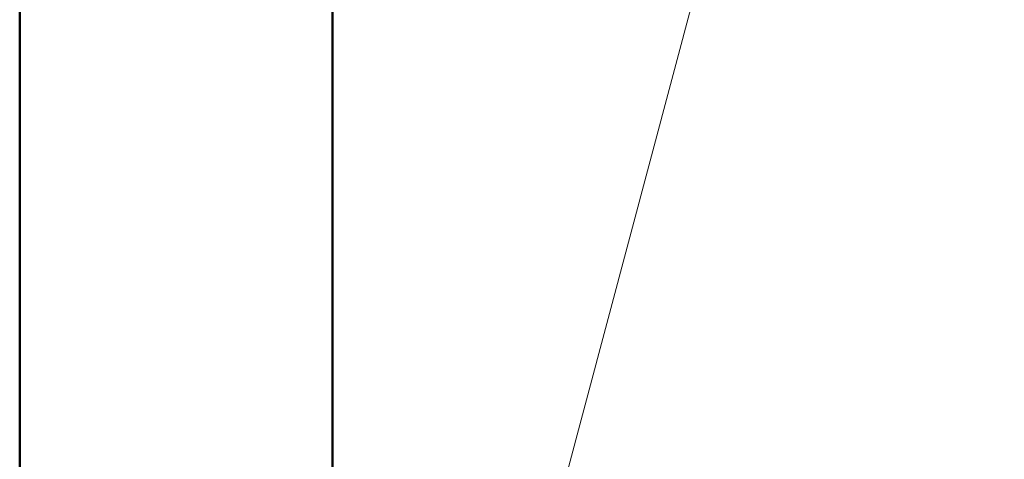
# Model space of a CAD drawing. Header units: millimetres. Extents: x 24644 to 52152, y 2709 to 38988.
# Tile 69 of 80: x 33863 to 34493, y 37519 to 37800. Entities that reach past the tile are written whole.
import ezdxf

# ---------------------------------------------------------------- set-up
doc = ezdxf.new("R2010")
doc.units = ezdxf.units.MM
for name, color, linetype, lineweight in [('A-COLS-____-MCUT', 52, 'Continuous', 50), ('A-COLS-____-OTLN', 52, 'Continuous', 20), ('M-HVAC-DUCT-IDEN', 70, 'Continuous', 20)]:
    doc.layers.add(name, color=color, linetype=linetype, lineweight=lineweight)

# ---------------------------------------------------------------- blocks, each defined once
blk = doc.blocks.new('Прямая форма - V line-609745-В_Этаж 01_Вентиляция')
at = {"layer": 'A-COLS-____-MCUT', "color": 253}
for p, q in [((100, 150), (-100, 150)), ((-100, 150), (-100, -150)), ((100, -150), (100, 150)), ((-100, -150), (100, -150))]:
    blk.add_line(p, q, dxfattribs=at)
blk = doc.blocks.new('Прямая форма - CRE - 001-609746-В_Этаж 01_Вентиляция')
blk.add_blockref('Прямая форма - V line-609745-В_Этаж 01_Вентиляция', (0, 0))
blk = doc.blocks.new('V line_ifc_RVT-1-В_Этаж 01_Вентиляция')
at = {"layer": 'A-COLS-____-OTLN', "color": 9, "lineweight": 20, "rotation": 180}
blk.add_blockref('Прямая форма - CRE - 001-609746-В_Этаж 01_Вентиляция', (33963.24, 37657.63), dxfattribs=at)

msp = doc.modelspace()

# ---------------------------------------------------------------- linework, layer by layer
at = {"layer": 'M-HVAC-DUCT-IDEN'}
msp.add_line((34170.3978, 37350.4232), (34492.7985, 38560.2244), dxfattribs=at)

# ---------------------------------------------------------------- block references
at = {"lineweight": 9}
msp.add_blockref('V line_ifc_RVT-1-В_Этаж 01_Вентиляция', (0, 0), dxfattribs=at)

doc.saveas('drawing.dxf')
